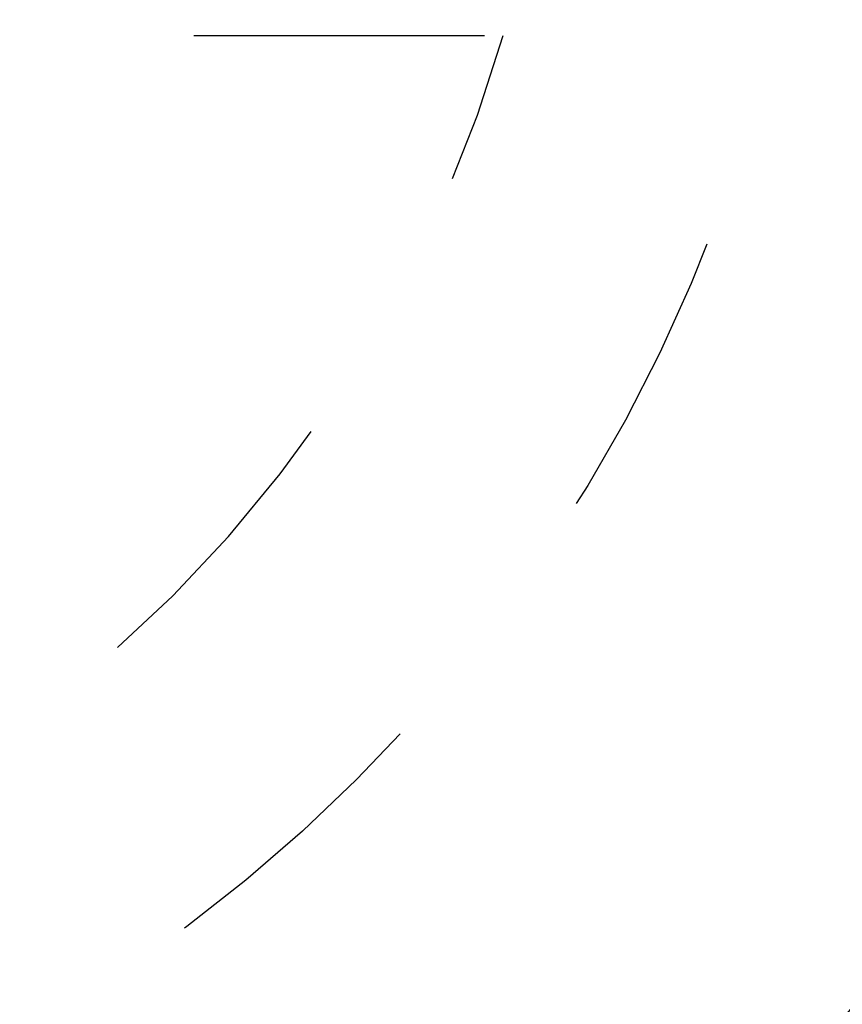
# Model space of a CAD drawing. Header units: millimetres. Extents: x 131 to 322, y 170 to 312.
# Tile 42 of 48: x 227.54 to 236.23, y 227.14 to 237.55. Entities that reach past the tile are written whole.
import ezdxf

# ---------------------------------------------------------------- set-up
doc = ezdxf.new("R2010")
doc.units = ezdxf.units.MM
doc.header["$LTSCALE"] = 30.734
doc.linetypes.add('HIDDEN', pattern=[0.2, 0.1, -0.1])
doc.layers.add('KONSTR_EL', color=7, linetype='CONTINUOUS')

msp = doc.modelspace()

# ---------------------------------------------------------------- linework, layer by layer
at = {"layer": 'KONSTR_EL', "color": 8, "linetype": 'HIDDEN'}
msp.add_line((223.233, 237.385), (232.648, 237.385), dxfattribs=at)
for radius in [27.5, 22, 16.5]:
    msp.add_circle((219.433, 241.185), radius, dxfattribs=at)
for radius, start, end in [(13.8, 0, 270), (13.75, 286.0433, 343.9567)]:
    msp.add_arc((219.433, 241.185), radius, start, end, dxfattribs=at)

doc.saveas('drawing.dxf')
